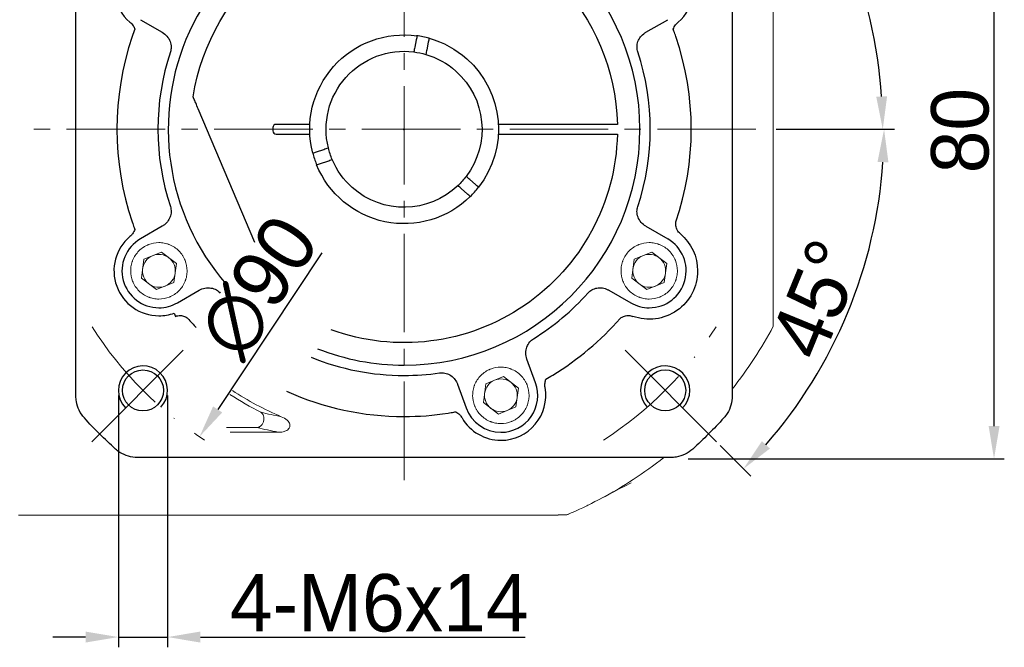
# Model space of a CAD drawing. Header units: millimetres. Extents: x 5254 to 5923, y -933 to -460.
# Tile 3 of 9: x 5328 to 5448, y -694 to -618. Entities that reach past the tile are written whole.
import ezdxf

# ---------------------------------------------------------------- set-up
doc = ezdxf.new("R2010")
doc.units = ezdxf.units.MM
doc.header["$PDSIZE"] = -5
doc.linetypes.add('ACAD_ISO10W100', pattern=[18, 12, -3, 0, -3])
doc.linetypes.add('点画线', pattern=[18, 12, -2, 2, -2])
doc.layers.get('0').update_dxf_attribs({"lineweight": 18})
doc.layers.get('Defpoints').update_dxf_attribs({"lineweight": 18})
for name, color, linetype, lineweight in [('7中心线层', 7, '点画线', 18), ('中心线层', 7, 'ACAD_ISO10W100', 0), ('尺寸线', 7, 'Continuous', 25), ('尺寸线层', 3, 'Continuous', 18), ('粗实线', 7, 'Continuous', 40)]:
    doc.layers.add(name, color=color, linetype=linetype, lineweight=lineweight)
doc.styles.add('工程字', font='txt')
doc.dimstyles.new('DIMSTYLE_17', dxfattribs={"dimtxt": 8, "dimasz": 12, "dimexe": 0.18, "dimexo": 0.0625, "dimgap": 0.09, "dimtad": 1, "dimtih": 1, "dimtoh": 1, "dimdec": 3, "dimdsep": 46, "dimtxsty": 'Standard', "dimblk": '_CAXARROW', "dimcen": 0.09, "dimdle": 24, "dimadec": 0, "dimazin": 0, "dimtfac": 0.7, "dimtdec": 3, "dimtofl": 0, "dimtmove": 0, "dimatfit": 3, "dimfxl": 1, "dimtolj": 1, "dimarcsym": 0})
doc.dimstyles.new('ISO-25', dxfattribs={"dimtxt": 7, "dimasz": 4, "dimexe": 1.25, "dimexo": 0.625, "dimtad": 1, "dimtxsty": '工程字', "dimcen": 2, "dimdle": 8, "dimadec": 0, "dimazin": 0, "dimtfac": 1, "dimtmove": 0, "dimatfit": 3, "dimfxl": 1, "dimarcsym": 0})

# ---------------------------------------------------------------- blocks, each defined once
blk = doc.blocks.new('*D40')
at = {"layer": 'Defpoints', "color": 0}
for p in [(5331.75, -630.96), (5419.23, -630.96), (5401.42, -657.89), (5425.16, -660.21), (5412.56, -669.02)]:
    blk.add_point(p, dxfattribs=at)
at = {"layer": '尺寸线层', "color": 0, "lineweight": -2}
for p, q in [((5419.85, -630.96), (5434.24, -630.96)), ((5413, -669.47), (5416.74, -673.21))]:
    blk.add_line(p, q, dxfattribs=at)
blk.add_arc((5374.49, -630.96), 58.5, 318.9182, 356.0818, dxfattribs=at)
at = {"layer": '尺寸线层', "color": 0}
for points in [[(5433.52, -634.98), (5432.19, -634.93), (5432.99, -630.96)], [(5418.1, -668.95), (5419.08, -669.86), (5415.86, -672.33)]]:
    blk.add_solid(points, dxfattribs=at)
at = {"layer": '尺寸线层', "color": 0, "insert": (5424.78, -651.64), "char_height": 7, "attachment_point": 5, "rotation": 67.6469, "style": '工程字'}
blk.add_mtext('\\A1;45%%d', dxfattribs=at)
blk = doc.blocks.new('*D41')
at = {"layer": 'Defpoints', "color": 0}
for p in [(5412.56, -592.89), (5401.42, -604.03), (5430.85, -615.86), (5331.75, -630.96), (5419.23, -630.96)]:
    blk.add_point(p, dxfattribs=at)
at = {"layer": '尺寸线层', "color": 0, "lineweight": -2}
for p, q in [((5413, -592.45), (5416.63, -588.82)), ((5419.85, -630.96), (5434.08, -630.96))]:
    blk.add_line(p, q, dxfattribs=at)
blk.add_arc((5374.49, -630.96), 58.34, 3.9289, 41.0711, dxfattribs=at)
at = {"layer": '尺寸线层', "color": 0}
for points in [[(5418.96, -592.17), (5417.99, -593.08), (5415.75, -589.7)], [(5432.03, -626.98), (5433.36, -626.94), (5432.83, -630.96)]]:
    blk.add_solid(points, dxfattribs=at)
at = {"layer": '尺寸线层', "color": 0, "insert": (5432.2, -607.05), "char_height": 7, "attachment_point": 5, "rotation": 292.5, "style": '工程字'}
blk.add_mtext('\\A1;45%%d', dxfattribs=at)
blk = doc.blocks.new('*D42')
at = {"layer": 'Defpoints', "color": 0}
for p in [(5399.42, -593.49), (5349.56, -668.42)]:
    blk.add_point(p, dxfattribs=at)
at = {"layer": '尺寸线层', "color": 0, "lineweight": -2}
blk.add_line((5364.47, -646.02), (5351.78, -665.09), dxfattribs=at)
at = {"layer": '尺寸线层', "color": 0}
blk.add_solid([(5351.22, -664.72), (5352.33, -665.46), (5349.56, -668.42)], dxfattribs=at)
at = {"layer": '尺寸线层', "color": 0, "insert": (5356.76, -650.16), "char_height": 7, "attachment_point": 5, "rotation": 56.3592, "style": '工程字'}
blk.add_mtext('∅90', dxfattribs=at)
blk = doc.blocks.new('*D43')
at = {"layer": 'Defpoints', "color": 0}
for p in [(5339.67, -662.78), (5345.67, -662.78), (5345.67, -692.83)]:
    blk.add_point(p, dxfattribs=at)
at = {"layer": '尺寸线层', "color": 0, "lineweight": -2}
for p, q in [((5339.67, -663.41), (5339.67, -694.08)), ((5345.67, -663.4), (5345.67, -694.08)), ((5335.67, -692.83), (5331.67, -692.83)), ((5339.67, -692.83), (5345.67, -692.83)), ((5349.67, -692.83), (5389.26, -692.83))]:
    blk.add_line(p, q, dxfattribs=at)
at = {"layer": '尺寸线层', "color": 0}
for points in [[(5335.67, -693.5), (5335.67, -692.16), (5339.67, -692.83)], [(5349.67, -692.16), (5349.67, -693.5), (5345.67, -692.83)]]:
    blk.add_solid(points, dxfattribs=at)
at = {"layer": '尺寸线层', "color": 0, "insert": (5371.46, -688.7), "char_height": 7, "attachment_point": 5, "style": '工程字'}
blk.add_mtext('\\A1;4-M6x14', dxfattribs=at)
blk = doc.blocks.new('*D45')
at = {"layer": 'Defpoints', "color": 0}
for p in [(5408.49, -591.12), (5446.39, -591.12), (5408.49, -671.12)]:
    blk.add_point(p, dxfattribs=at)
at = {"layer": '尺寸线层', "color": 0, "lineweight": -2}
for p, q in [((5409.12, -591.12), (5447.64, -591.12)), ((5446.39, -667.12), (5446.39, -595.12)), ((5409.12, -671.12), (5447.64, -671.12))]:
    blk.add_line(p, q, dxfattribs=at)
at = {"layer": '尺寸线层', "color": 0}
for points in [[(5447.06, -595.12), (5445.73, -595.12), (5446.39, -591.12)], [(5445.73, -667.12), (5447.06, -667.12), (5446.39, -671.12)]]:
    blk.add_solid(points, dxfattribs=at)
at = {"layer": '尺寸线层', "color": 0, "insert": (5442.27, -631.12), "char_height": 7, "attachment_point": 5, "rotation": 90, "style": '工程字'}
blk.add_mtext('\\A1;80', dxfattribs=at)
blk = doc.blocks.new('_CAXARROW')
blk.add_hatch(color=0).paths.add_polyline_path([(0, 0), (-1, 0.125), (-1, -0.125)], flags=0)
blk = doc.blocks.new('*D46')
at = {"layer": 'Defpoints', "color": 0}
for p in [(5338.79, -592.48), (5410.19, -669.43)]:
    blk.add_point(p, dxfattribs=at)
at = {"layer": '尺寸线层', "color": 0, "lineweight": -2}
for p, q in [((5306.61, -579.45), (5326.69, -579.45)), ((5326.69, -579.45), (5334.7, -588.08)), ((5374.4, -630.96), (5374.58, -630.96)), ((5374.49, -631.05), (5374.49, -630.87))]:
    blk.add_line(p, q, dxfattribs=at)
at = {"layer": '尺寸线层', "color": 0, "lineweight": -2, "xscale": 6, "yscale": 6, "zscale": 6, "rotation": 312.8612344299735}
blk.add_blockref('_CAXARROW', (5338.79, -592.48), dxfattribs=at)
at = {"layer": '尺寸线层', "color": 0, "insert": (5316.15, -574.95), "char_height": 7, "attachment_point": 5, "style": '工程字'}
blk.add_mtext('\\A1;∅105', dxfattribs=at)
blk = doc.blocks.new('_FILLED')
at = {"linetype": 'ByBlock'}
blk.add_hatch(color=0, dxfattribs=at).paths.add_polyline_path([(0, 0), (-1, 0.133), (-1, -0.133)], flags=0)

msp = doc.modelspace()

# ---------------------------------------------------------------- linework, layer by layer
at = {"color": 7, "linetype": 'Continuous', "lineweight": 15}
msp.add_line((5419.4899, -609.1634), (5419.4899, -652.7523), dxfattribs=at)
for p, q in [((5342.7811, -646.8003), (5344.9155, -645.9185)), ((5344.9155, -645.9185), (5346.7464, -647.326)), ((5402.5369, -646.8003), (5404.6713, -645.9185)), ((5404.6713, -645.9185), (5406.5022, -647.326)), ((5342.4776, -649.0897), (5342.7811, -646.8003)), ((5346.7464, -647.326), (5346.4429, -649.6154)), ((5402.2334, -649.0897), (5402.5369, -646.8003)), ((5406.5022, -647.326), (5406.1987, -649.6154)), ((5344.3085, -650.4972), (5342.4776, -649.0897)), ((5404.0643, -650.4972), (5402.2334, -649.0897)), ((5346.4429, -649.6154), (5344.3085, -650.4972)), ((5406.1987, -649.6154), (5404.0643, -650.4972)), ((5347.5589, -657.8889), (5336.4245, -669.0232)), ((5401.4209, -657.8889), (5412.5553, -669.0232)), ((5384.4587, -661.9697), (5386.5931, -661.0879)), ((5386.5931, -661.0879), (5388.424, -662.4954)), ((5384.1552, -664.2591), (5384.4587, -661.9697)), ((5388.424, -662.4954), (5388.1205, -664.7848)), ((5385.9861, -665.6666), (5384.1552, -664.2591)), ((5388.1205, -664.7848), (5385.9861, -665.6666)), ((5356.6045, -667.3101), (5352.8642, -667.3101)), ((5359.1359, -667.871), (5353.2822, -667.871))]:
    msp.add_line(p, q)
at = {"linetype": 'Continuous', "lineweight": 15}
for p, q in [((5327.4858, -677.9579), (5393.2896, -677.9579)), ((5394.1363, -677.9425), (5394.1247, -677.9409))]:
    msp.add_line(p, q, dxfattribs=at)
for centre, radius, start, end in [((5344.612, -648.2079), 2, 112.448281, 172.448281), ((5344.612, -648.2079), 2, 52.448281, 112.448281), ((5344.612, -648.2079), 2, 22.448281, 52.448281), ((5404.3678, -648.2079), 2, 112.448281, 172.448281), ((5404.3678, -648.2079), 2, 52.448281, 112.448281), ((5404.3678, -648.2079), 2, 22.448281, 52.448281), ((5344.612, -648.2079), 2, 172.448281, 202.448281), ((5344.612, -648.2079), 2, 352.448281, 22.448281), ((5404.3678, -648.2079), 2, 172.448281, 202.448281), ((5404.3678, -648.2079), 2, 352.448281, 22.448281), ((5344.612, -648.2079), 2, 202.448281, 232.448281), ((5404.3678, -648.2079), 2, 202.448281, 232.448281), ((5344.612, -648.2079), 2, 232.448281, 292.448281), ((5404.3678, -648.2079), 2, 232.448281, 292.448281), ((5386.2896, -663.3772), 2, 112.448281, 172.448281), ((5386.2896, -663.3772), 2, 52.448281, 112.448281), ((5386.2896, -663.3772), 2, 22.448281, 52.448281), ((5374.4899, -630.9578), 38.6478, 236.704097, 243.174226), ((5374.4899, -630.9578), 38.0868, 236.685853, 246.860567), ((5386.2896, -663.3772), 2, 172.448281, 202.448281), ((5386.2896, -663.3772), 2, 352.448281, 22.448281), ((5386.2896, -663.3772), 2, 202.448281, 232.448281), ((5386.2896, -663.3772), 2, 232.448281, 292.448281)]:
    msp.add_arc(centre, radius, start, end)
at = {"extrusion": (0, 0, -1)}
for centre in [(-5344.612, -648.2079), (-5404.3678, -648.2079), (-5386.2896, -663.3772)]:
    msp.add_arc(centre, 2, 187.551719, 247.551719, dxfattribs=at)
at = {"color": 7, "linetype": 'Continuous', "lineweight": 15}
for start, end in [(321.63877, 331.927513), (298.072487, 308.36123)]:
    msp.add_arc((5374.4899, -630.9579), 51, start, end, dxfattribs=at)
at = {"linetype": 'Continuous', "lineweight": 15}
msp.add_arc((5394.1264, -676.9451), 0.9958, 269.902512, 293.120125, dxfattribs=at)
msp.add_ellipse((5393.2896, -630.9579), major_axis=(0, 47), ratio=0.6616415, start_param=3.14159265, end_param=3.16845181, dxfattribs=at)
for points, knots in [([(5344.612, -651.6467), (5344.3935, -651.6467), (5344.0713, -651.6165), (5343.7054, -651.5285), (5343.525, -651.4713), (5343.4354, -651.4394), (5343.3971, -651.425), (5343.3716, -651.4152), (5343.36, -651.4107), (5342.905, -651.2307), (5342.5159, -650.9749), (5342.0126, -650.4718), (5341.791, -650.2003), (5341.5852, -649.8486), (5341.4955, -649.664), (5341.454, -649.5696), (5341.4369, -649.5286), (5341.4256, -649.5012), (5341.4196, -649.4864), (5341.2537, -649.0674), (5341.1732, -648.6448), (5341.1731, -647.9894), (5341.2033, -647.6673), (5341.2913, -647.3014), (5341.3485, -647.1209), (5341.3805, -647.0312), (5341.3949, -646.9929), (5341.4046, -646.9675), (5341.4091, -646.9558), (5341.5892, -646.5008), (5341.8449, -646.1117), (5342.3481, -645.6084), (5342.6196, -645.3869), (5342.9713, -645.1811), (5343.1558, -645.0914), (5343.2503, -645.0498), (5343.2912, -645.0327), (5343.3186, -645.0214), (5343.3335, -645.0154), (5343.7524, -644.8495), (5344.1751, -644.769), (5344.612, -644.769)], [0, 0, 0, 0, 0.0625, 0.09375, 0.109375, 0.1171875, 0.12109375, 0.12109375, 0.125, 0.125, 0.25, 0.25, 0.3125, 0.34375, 0.359375, 0.3671875, 0.37109375, 0.37109375, 0.375, 0.375, 0.5, 0.5, 0.5625, 0.59375, 0.609375, 0.6171875, 0.62109375, 0.62109375, 0.625, 0.625, 0.75, 0.75, 0.8125, 0.84375, 0.859375, 0.8671875, 0.87109375, 0.87109375, 0.875, 0.875, 1, 1, 1, 1]), ([(5344.612, -644.769), (5344.8305, -644.7689), (5345.1526, -644.7991), (5345.5185, -644.8871), (5345.699, -644.9444), (5345.7886, -644.9763), (5345.8269, -644.9907), (5345.8524, -645.0004), (5345.8641, -645.005), (5346.319, -645.185), (5346.7081, -645.4407), (5347.2114, -645.9439), (5347.433, -646.2154), (5347.6388, -646.5671), (5347.7285, -646.7516), (5347.7701, -646.8461), (5347.7872, -646.887), (5347.7984, -646.9144), (5347.8044, -646.9293), (5347.9703, -647.3483), (5348.0508, -647.7709), (5348.0509, -648.4263), (5348.0208, -648.7484), (5347.9327, -649.1143), (5347.8755, -649.2948), (5347.8436, -649.3844), (5347.8292, -649.4227), (5347.8194, -649.4482), (5347.8149, -649.4599), (5347.6349, -649.9148), (5347.3791, -650.3039), (5346.8759, -650.8073), (5346.6044, -651.0288), (5346.2528, -651.2346), (5346.0682, -651.3243), (5345.9738, -651.3659), (5345.9328, -651.383), (5345.9054, -651.3943), (5345.8905, -651.4002), (5345.4714, -651.5662), (5345.0495, -651.6467), (5344.612, -651.6467)], [0, 0, 0, 0, 0.0625, 0.09375, 0.109375, 0.1171875, 0.12109375, 0.12109375, 0.125, 0.125, 0.25, 0.25, 0.3125, 0.34375, 0.359375, 0.3671875, 0.37109375, 0.37109375, 0.375, 0.375, 0.5, 0.5, 0.5625, 0.59375, 0.609375, 0.6171875, 0.62109375, 0.62109375, 0.625, 0.625, 0.75, 0.75, 0.8125, 0.84375, 0.859375, 0.8671875, 0.87109375, 0.87109375, 0.875, 0.875, 1, 1, 1, 1]), ([(5404.3678, -651.6467), (5404.1492, -651.6467), (5403.8271, -651.6165), (5403.4612, -651.5285), (5403.2807, -651.4713), (5403.1911, -651.4394), (5403.1529, -651.425), (5403.1274, -651.4152), (5403.1157, -651.4107), (5402.6608, -651.2307), (5402.2717, -650.9749), (5401.7683, -650.4718), (5401.5468, -650.2003), (5401.341, -649.8486), (5401.2513, -649.664), (5401.2097, -649.5696), (5401.1926, -649.5286), (5401.1814, -649.5012), (5401.1754, -649.4864), (5401.0094, -649.0674), (5400.929, -648.6448), (5400.9289, -647.9894), (5400.959, -647.6673), (5401.0471, -647.3014), (5401.1043, -647.1209), (5401.1362, -647.0312), (5401.1506, -646.9929), (5401.1604, -646.9675), (5401.1649, -646.9558), (5401.3449, -646.5008), (5401.6007, -646.1117), (5402.1038, -645.6084), (5402.3754, -645.3869), (5402.727, -645.1811), (5402.9116, -645.0914), (5403.006, -645.0498), (5403.047, -645.0327), (5403.0744, -645.0214), (5403.0892, -645.0154), (5403.5082, -644.8495), (5403.9308, -644.769), (5404.3678, -644.769)], [0, 0, 0, 0, 0.0625, 0.09375, 0.109375, 0.1171875, 0.12109375, 0.12109375, 0.125, 0.125, 0.25, 0.25, 0.3125, 0.34375, 0.359375, 0.3671875, 0.37109375, 0.37109375, 0.375, 0.375, 0.5, 0.5, 0.5625, 0.59375, 0.609375, 0.6171875, 0.62109375, 0.62109375, 0.625, 0.625, 0.75, 0.75, 0.8125, 0.84375, 0.859375, 0.8671875, 0.87109375, 0.87109375, 0.875, 0.875, 1, 1, 1, 1]), ([(5404.3678, -644.769), (5404.5862, -644.7689), (5404.9083, -644.7991), (5405.2742, -644.8871), (5405.4547, -644.9444), (5405.5444, -644.9763), (5405.5827, -644.9907), (5405.6082, -645.0004), (5405.6198, -645.005), (5406.0748, -645.185), (5406.4639, -645.4407), (5406.9672, -645.9439), (5407.1887, -646.2154), (5407.3945, -646.5671), (5407.4843, -646.7516), (5407.5258, -646.8461), (5407.5429, -646.887), (5407.5542, -646.9144), (5407.5602, -646.9293), (5407.7261, -647.3483), (5407.8066, -647.7709), (5407.8067, -648.4263), (5407.7765, -648.7484), (5407.6885, -649.1143), (5407.6312, -649.2948), (5407.5993, -649.3844), (5407.5849, -649.4227), (5407.5752, -649.4482), (5407.5707, -649.4599), (5407.3906, -649.9148), (5407.1349, -650.3039), (5406.6317, -650.8073), (5406.3602, -651.0288), (5406.0085, -651.2346), (5405.824, -651.3243), (5405.7295, -651.3659), (5405.6886, -651.383), (5405.6612, -651.3943), (5405.6463, -651.4002), (5405.2272, -651.5662), (5404.8052, -651.6467), (5404.3678, -651.6467)], [0, 0, 0, 0, 0.0625, 0.09375, 0.109375, 0.1171875, 0.12109375, 0.12109375, 0.125, 0.125, 0.25, 0.25, 0.3125, 0.34375, 0.359375, 0.3671875, 0.37109375, 0.37109375, 0.375, 0.375, 0.5, 0.5, 0.5625, 0.59375, 0.609375, 0.6171875, 0.62109375, 0.62109375, 0.625, 0.625, 0.75, 0.75, 0.8125, 0.84375, 0.859375, 0.8671875, 0.87109375, 0.87109375, 0.875, 0.875, 1, 1, 1, 1]), ([(5386.2896, -666.8161), (5386.071, -666.8161), (5385.7489, -666.7859), (5385.383, -666.6979), (5385.2025, -666.6407), (5385.1129, -666.6088), (5385.0747, -666.5944), (5385.0492, -666.5846), (5385.0375, -666.5801), (5384.5826, -666.4001), (5384.1935, -666.1443), (5383.6902, -665.6412), (5383.4686, -665.3697), (5383.2628, -665.018), (5383.1731, -664.8334), (5383.1315, -664.739), (5383.1144, -664.698), (5383.1032, -664.6706), (5383.0972, -664.6558), (5382.9313, -664.2368), (5382.8508, -663.8142), (5382.8507, -663.1588), (5382.8808, -662.8367), (5382.9689, -662.4708), (5383.0261, -662.2903), (5383.058, -662.2006), (5383.0724, -662.1623), (5383.0822, -662.1369), (5383.0867, -662.1252), (5383.2667, -661.6702), (5383.5225, -661.2811), (5384.0257, -660.7778), (5384.2972, -660.5563), (5384.6488, -660.3505), (5384.8334, -660.2607), (5384.9278, -660.2192), (5384.9688, -660.2021), (5384.9962, -660.1908), (5385.0111, -660.1848), (5385.43, -660.0189), (5385.8526, -659.9384), (5386.2896, -659.9384)], [0, 0, 0, 0, 0.0625, 0.09375, 0.109375, 0.1171875, 0.12109375, 0.12109375, 0.125, 0.125, 0.25, 0.25, 0.3125, 0.34375, 0.359375, 0.3671875, 0.37109375, 0.37109375, 0.375, 0.375, 0.5, 0.5, 0.5625, 0.59375, 0.609375, 0.6171875, 0.62109375, 0.62109375, 0.625, 0.625, 0.75, 0.75, 0.8125, 0.84375, 0.859375, 0.8671875, 0.87109375, 0.87109375, 0.875, 0.875, 1, 1, 1, 1]), ([(5386.2896, -659.9384), (5386.5081, -659.9383), (5386.8301, -659.9685), (5387.1961, -660.0565), (5387.3766, -660.1138), (5387.4662, -660.1457), (5387.5045, -660.1601), (5387.53, -660.1698), (5387.5416, -660.1744), (5387.9966, -660.3544), (5388.3857, -660.6101), (5388.889, -661.1133), (5389.1106, -661.3848), (5389.3164, -661.7365), (5389.4061, -661.921), (5389.4476, -662.0155), (5389.4647, -662.0564), (5389.476, -662.0838), (5389.482, -662.0987), (5389.6479, -662.5176), (5389.7284, -662.9403), (5389.7285, -663.5957), (5389.6983, -663.9178), (5389.6103, -664.2837), (5389.5531, -664.4642), (5389.5211, -664.5538), (5389.5067, -664.5921), (5389.497, -664.6176), (5389.4925, -664.6293), (5389.3124, -665.0842), (5389.0567, -665.4733), (5388.5535, -665.9767), (5388.282, -666.1982), (5387.9303, -666.404), (5387.7458, -666.4937), (5387.6513, -666.5353), (5387.6104, -666.5524), (5387.583, -666.5636), (5387.5681, -666.5696), (5387.149, -666.7356), (5386.7271, -666.8161), (5386.2896, -666.8161)], [0, 0, 0, 0, 0.0625, 0.09375, 0.109375, 0.1171875, 0.12109375, 0.12109375, 0.125, 0.125, 0.25, 0.25, 0.3125, 0.34375, 0.359375, 0.3671875, 0.37109375, 0.37109375, 0.375, 0.375, 0.5, 0.5, 0.5625, 0.59375, 0.609375, 0.6171875, 0.62109375, 0.62109375, 0.625, 0.625, 0.75, 0.75, 0.8125, 0.84375, 0.859375, 0.8671875, 0.87109375, 0.87109375, 0.875, 0.875, 1, 1, 1, 1]), ([(5357.049, -665.4464), (5357.4559, -665.5395), (5358.2513, -665.7214), (5359.1056, -665.8956), (5359.5229, -665.9806)], [0, 0, 0, 0, 0.51159582, 1, 1, 1, 1]), ([(5359.5229, -665.9807), (5359.7859, -666.0805), (5360.0419, -666.2221), (5360.2476, -666.4168), (5360.3181, -666.4834), (5360.3831, -666.5573), (5360.4916, -666.7206), (5360.5359, -666.8123), (5360.5746, -666.9731), (5360.5807, -667.041), (5360.5695, -667.1736), (5360.5517, -667.24), (5360.4977, -667.358), (5360.462, -667.4116), (5360.3563, -667.5338), (5360.2771, -667.596), (5360.0574, -667.7278), (5359.9055, -667.7822), (5359.551, -667.8642), (5359.3418, -667.8794), (5359.1359, -667.871)], [0, 0, 0, 0, 0.25254706, 0.25254706, 0.25254706, 0.33758308, 0.33758308, 0.42382203, 0.42382203, 0.48094412, 0.48094412, 0.53835741, 0.53835741, 0.59264742, 0.59264742, 0.67828509, 0.67828509, 0.81725397, 0.81725397, 1, 1, 1, 1])]:
    msp.add_open_spline(points, degree=3, knots=knots)
at = {"color": 7, "linetype": 'Continuous', "lineweight": 15}
msp.add_open_spline([(5419.4899, -652.7523), (5419.4899, -652.9549), (5419.4899, -653.3605), (5419.4899, -654.013), (5419.4899, -654.5633), (5419.4899, -654.8724), (5419.4899, -654.9506), (5419.4899, -654.956), (5419.4899, -654.9578)], degree=3, knots=[0, 0, 0, 0, 0.23298105, 0.46661779, 0.76590829, 0.89826903, 0.96405901, 1, 1, 1, 1], dxfattribs=at)
msp.add_rational_spline([(5357.049, -665.4464), (5359.3033, -666.9688), (5356.6045, -667.3101)], [1, 0.286948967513, 1], degree=2)
msp.add_open_spline([(5356.6045, -667.3101), (5357.4073, -667.5015), (5358.2464, -667.689), (5359.1359, -667.871)], degree=3)
at = {"linetype": 'Continuous', "lineweight": 15}
for points, knots in [([(5402.1573, -674.0393), (5397.8953, -676.2649), (5396.9115, -676.7748), (5395.866, -677.2635), (5395.2183, -677.557), (5394.7289, -677.7707), (5394.5879, -677.8308), (5394.5174, -677.8609)], [0, 0, 0, 0, 0.33383166, 0.49750212, 0.66111239, 0.83059325, 1, 1, 1, 1]), ([(5393.291, -677.9496), (5393.4025, -677.953), (5393.6843, -677.9616), (5393.9661, -677.951), (5394.1364, -677.9446)], [0, 0, 0, 0, 0.39571916, 1, 1, 1, 1]), ([(5394.1358, -677.9501), (5394.1394, -677.9503), (5394.192, -677.953), (5394.28, -677.9367), (5394.3795, -677.9133), (5394.438, -677.8931), (5394.4616, -677.8841), (5394.4697, -677.881), (5394.4756, -677.8786), (5394.4813, -677.8763), (5394.4883, -677.8733), (5394.4912, -677.8722), (5394.5107, -677.8639), (5394.5214, -677.8593)], [0, 0, 0, 0, 0.01013166, 0.15018004, 0.25091125, 0.30557876, 0.32219566, 0.33403745, 0.34824051, 0.37287953, 0.43329046, 0.68847164, 1, 1, 1, 1])]:
    msp.add_open_spline(points, degree=3, knots=knots, dxfattribs=at)
at = {"layer": '7中心线层'}
for p, q in [((5374.4899, -673.695), (5374.4899, -586.219)), ((5374.4899, -673.695), (5374.4899, -586.219)), ((5417.3615, -630.9579), (5327.809, -630.9579)), ((5417.3615, -630.9579), (5327.809, -630.9579))]:
    msp.add_line(p, q, dxfattribs=at)
at = {"layer": '中心线层'}
for start, end in [(212.345104, 237.284437), (302.715563, 327.654896)]:
    msp.add_arc((5374.4899, -630.9579), 45, start, end, dxfattribs=at)
at = {"layer": '尺寸线'}
for centre, start, end in [((5342.6701, -662.7846), 317.009856, 224.906323), ((5406.3166, -662.7777), 314.906434, 223.002625)]:
    msp.add_arc(centre, 3, start, end, dxfattribs=at)
at = {"layer": '粗实线', "linetype": 'Continuous', "lineweight": 30}
for p, q in [((5334.5001, -635.2352), (5334.5001, -598.4613)), ((5414.4797, -598.4613), (5414.4797, -635.2352)), ((5342.362, -617.605), (5345.0188, -619.1388)), ((5403.961, -619.1388), (5406.6178, -617.605)), ((5375.9769, -620.0588), (5375.7896, -620.9647)), ((5377.4458, -620.3625), (5377.2586, -621.2683)), ((5356.3131, -644.7432), (5349.4116, -628.4842)), ((5358.4899, -630.7579), (5358.4899, -631.1579)), ((5362.0043, -630.3579), (5358.8899, -630.3579)), ((5399.6828, -630.3579), (5386.9755, -630.3579)), ((5358.8899, -631.5579), (5362.0043, -631.5579)), ((5386.9755, -631.5579), (5399.6828, -631.5579)), ((5363.836, -633.6956), (5364.7142, -633.4049)), ((5334.5001, -663.4544), (5334.5001, -635.2352)), ((5364.3076, -635.1196), (5365.1857, -634.8288)), ((5414.4797, -635.2352), (5414.4797, -663.4544)), ((5383.1852, -637.6951), (5382.4944, -637.0801)), ((5382.1878, -638.8155), (5381.4969, -638.2004)), ((5345.0188, -642.7769), (5342.362, -644.3107)), ((5403.961, -642.7769), (5406.6178, -644.3107)), ((5346.862, -652.105), (5349.5188, -650.5711)), ((5399.461, -650.5711), (5402.1178, -652.105)), ((5346.4776, -653.355), (5346.6208, -653.7502)), ((5390.5182, -661.8381), (5389.469, -658.9554)), ((5381.0117, -662.0336), (5382.061, -664.9163)), ((5406.9865, -670.9476), (5341.9933, -670.9476))]:
    msp.add_line(p, q, dxfattribs=at)
for centre in [(5342.6736, -662.7811), (5406.3132, -662.7742)]:
    msp.add_circle(centre, 2.5, dxfattribs=at)
for centre, radius, start, end in [((5374.4899, -630.9578), 28.7414, 90, 221.045694), ((5374.4899, -630.9578), 28.7414, 270, 90), ((5344.612, -613.7078), 5.4748, 70.077371, 229.922626), ((5404.3678, -613.7078), 5.4748, 310.077376, 109.922626), ((5374.4899, -630.9578), 35, 161.173902, 198.827649), ((5374.4899, -630.9579), 11.5, 74.583042, 82.326871), ((5374.4899, -630.9578), 35, 341.173902, 18.827649), ((5374.4899, -630.9578), 30, 161.704723, 198.295279), ((5374.4899, -630.9578), 30, 341.70472, 18.29528), ((5358.8899, -630.7579), 0.4, 90, 180), ((5358.8899, -631.1579), 0.4, 180, 270), ((5374.4899, -630.9579), 11.5, 194.58469, 201.730331), ((5374.4899, -630.9579), 11.5, 314.581389, 322.058752), ((5344.612, -648.2078), 5.4748, 130.077376, 270), ((5344.612, -648.2078), 4.5, 120, 270), ((5404.3678, -648.2078), 4.5, 270, 60), ((5374.4899, -630.9578), 30, 301.704723, 318.295279), ((5344.612, -648.2078), 4.5, 270, 300), ((5404.3678, -648.2078), 4.5, 240, 270), ((5344.612, -648.2078), 5.4748, 270, 289.922626), ((5374.4899, -630.9578), 35, 221.173902, 223.668045), ((5374.4899, -630.9578), 35, 301.173902, 318.827649), ((5374.4899, -630.9578), 30, 247.833837, 270), ((5374.4899, -630.9578), 28.7414, 248.456607, 270), ((5374.4899, -630.9578), 30, 270, 278.29528), ((5386.2896, -663.3772), 4.5, 270, 20), ((5374.4899, -630.9578), 35, 245.813343, 270), ((5386.2896, -663.3772), 5.4748, 270, 9.922624), ((5374.4899, -630.9578), 35, 270, 278.827649), ((5386.2896, -663.3772), 4.5, 200, 270), ((5386.2896, -663.3772), 5.4748, 210.077376, 270)]:
    msp.add_arc(centre, radius, start, end, dxfattribs=at)
at = {"layer": '粗实线', "linetype": 'Continuous', "lineweight": 30, "extrusion": (0, 0, -1)}
for centre, radius, start, end in [((-5374.4899, -630.9579), 26, 8.712245, 178.677672), ((-5374.4899, -630.9579), 11.5, 345.417992, 97.939321), ((-5374.4899, -630.9579), 11.5, 105.417992, 131.678656), ((-5374.4899, -630.9579), 9.5, 346.206719, 97.150593), ((-5374.4899, -630.9579), 9.5, 106.206719, 131.678656), ((-5374.4899, -630.9579), 9.5, 106.206719, 131.678656), ((-5374.4899, -630.9579), 11.5, 131.678656, 217.939321), ((-5374.4899, -630.9579), 9.5, 131.678656, 217.150593), ((-5374.4899, -630.9579), 26, 181.322328, 289.970247), ((-5374.4899, -630.9579), 9.5, 311.678656, 337.150593), ((-5374.4899, -630.9579), 11.5, 225.417992, 337.939321), ((-5374.4899, -630.9579), 9.5, 226.206719, 311.678656), ((-5404.3678, -648.2078), 5.8952, 130.077376, 180), ((-5404.3678, -648.2078), 5.8952, 180, 289.922624), ((-5374.4899, -630.9578), 52.4898, 312.07908, 317.92092), ((-5374.4899, -630.9578), 52.4898, 222.07908, 227.92092)]:
    msp.add_arc(centre, radius, start, end, dxfattribs=at)
at = {"layer": '粗实线', "linetype": 'Continuous', "lineweight": 30}
for points, knots in [([(5341.0872, -617.8971), (5341.2399, -618.0258), (5341.3746, -618.1793), (5341.565, -618.4764), (5341.6331, -618.6158), (5341.6841, -618.7603)], [0, 0, 0, 0, 0.56713928, 0.56713928, 1, 1, 1, 1]), ([(5407.2957, -618.7603), (5407.3622, -618.5719), (5407.4583, -618.3917), (5407.6691, -618.1087), (5407.7755, -617.9957), (5407.8926, -617.8971)], [0, 0, 0, 0, 0.56714537, 0.56714537, 1, 1, 1, 1]), ([(5345.0188, -619.1388), (5345.2334, -619.2627), (5345.4303, -619.4244), (5345.7548, -619.7995), (5345.8868, -620.0188), (5346.0575, -620.4733), (5346.1022, -620.7142), (5346.1011, -621.1503), (5346.0688, -621.3516), (5346.0064, -621.5404)], [0, 0, 0, 0, 0.26587314, 0.26587314, 0.53247064, 0.53247064, 0.78731866, 0.78731866, 1, 1, 1, 1]), ([(5402.9734, -621.5404), (5402.906, -621.3366), (5402.8739, -621.118), (5402.8835, -620.689), (5402.925, -620.4729), (5403.0739, -620.0635), (5403.1849, -619.8658), (5403.4666, -619.5069), (5403.6442, -619.3439), (5403.8796, -619.1876), (5403.9199, -619.1626), (5403.961, -619.1388)], [0, 0, 0, 0, 0.23042342, 0.23042342, 0.46037237, 0.46037237, 0.69752605, 0.69752605, 0.94970312, 0.94970312, 1, 1, 1, 1]), ([(5407.6172, -619.6626), (5407.5388, -619.4327), (5407.4606, -619.2114), (5407.3555, -618.9222), (5407.3255, -618.8404), (5407.2957, -618.7603)], [0, 0, 0, 0, 0.7129175, 0.7129175, 1, 1, 1, 1]), ([(5349.4116, -628.4842), (5349.3065, -628.2367), (5349.2001, -627.9859), (5349.0579, -627.6509), (5349.0173, -627.5554), (5348.9401, -627.3735), (5348.9028, -627.2856), (5348.8524, -627.1669), (5348.8356, -627.1273), (5348.8085, -627.0635), (5348.7981, -627.0388), (5348.7933, -627.0277), (5348.7915, -627.0234), (5348.7897, -627.0192)], [0, 0, 0, 0, 0.41982676, 0.41982676, 0.5894369, 0.5894369, 0.76050509, 0.76050509, 0.85804241, 0.85804241, 0.95713495, 0.95713495, 1, 1, 1, 1]), ([(5363.0079, -630.3579), (5363.0033, -630.3579), (5362.9862, -630.3579), (5362.9122, -630.3579), (5362.8565, -630.3579), (5362.7168, -630.3579), (5362.6308, -630.3579), (5362.4411, -630.3579), (5362.3345, -630.3579), (5362.153, -630.3579), (5362.0784, -630.3579), (5362.0043, -630.3579)], [0, 0, 0, 0, 0.21459508, 0.21459508, 0.42918151, 0.42918151, 0.64390501, 0.64390501, 0.85890464, 0.85890464, 1, 1, 1, 1]), ([(5386.9755, -630.3579), (5386.8633, -630.3579), (5386.7496, -630.3579), (5386.5379, -630.3579), (5386.437, -630.3579), (5386.2619, -630.3579), (5386.1853, -630.3579), (5386.0666, -630.3579), (5386.0229, -630.3579), (5385.9829, -630.3579), (5385.9696, -630.3579), (5385.9748, -630.3579)], [0, 0, 0, 0, 0.21526685, 0.21526685, 0.43053938, 0.43053938, 0.64571736, 0.64571736, 0.86064187, 0.86064187, 1, 1, 1, 1]), ([(5400.4853, -630.3579), (5400.4807, -630.3579), (5400.4675, -630.3579), (5400.4082, -630.3579), (5400.3636, -630.3579), (5400.2518, -630.3579), (5400.183, -630.3579), (5400.0312, -630.3579), (5399.946, -630.3579), (5399.8011, -630.3579), (5399.7417, -630.3579), (5399.6828, -630.3579)], [0, 0, 0, 0, 0.21486793, 0.21486793, 0.4297343, 0.4297343, 0.6446257, 0.6446257, 0.85957237, 0.85957237, 1, 1, 1, 1]), ([(5362.0043, -631.5579), (5362.1165, -631.5579), (5362.2302, -631.5579), (5362.4419, -631.5579), (5362.5428, -631.5579), (5362.7179, -631.5579), (5362.7945, -631.5579), (5362.9132, -631.5579), (5362.9569, -631.5579), (5362.9969, -631.5579), (5363.0102, -631.5579), (5363.005, -631.5579)], [0, 0, 0, 0, 0.21526685, 0.21526685, 0.43053938, 0.43053938, 0.64571736, 0.64571736, 0.86064187, 0.86064187, 1, 1, 1, 1]), ([(5385.9719, -631.5579), (5385.9765, -631.5579), (5385.9935, -631.5579), (5386.0676, -631.5579), (5386.1233, -631.5579), (5386.263, -631.5579), (5386.3489, -631.5579), (5386.5387, -631.5579), (5386.6453, -631.5579), (5386.8268, -631.5579), (5386.9014, -631.5579), (5386.9755, -631.5579)], [0, 0, 0, 0, 0.21459508, 0.21459508, 0.42918151, 0.42918151, 0.64390501, 0.64390501, 0.85890464, 0.85890464, 1, 1, 1, 1]), ([(5399.6828, -631.5579), (5399.7723, -631.5579), (5399.8632, -631.5579), (5400.0322, -631.5579), (5400.1128, -631.5579), (5400.2527, -631.5579), (5400.3139, -631.5579), (5400.4089, -631.5579), (5400.4439, -631.5579), (5400.4751, -631.5579), (5400.4797, -631.5579), (5400.4843, -631.5579)], [0, 0, 0, 0, 0.21513329, 0.21513329, 0.4302684, 0.4302684, 0.64537491, 0.64537491, 0.86042428, 0.86042428, 1, 1, 1, 1]), ([(5346.0064, -640.3753), (5346.0737, -640.5791), (5346.1059, -640.7977), (5346.0963, -641.2266), (5346.0548, -641.4428), (5345.9059, -641.8522), (5345.7949, -642.0499), (5345.5131, -642.4088), (5345.3356, -642.5718), (5345.1002, -642.7281), (5345.0599, -642.7531), (5345.0188, -642.7769)], [0, 0, 0, 0, 0.23042343, 0.23042343, 0.46037237, 0.46037237, 0.69752605, 0.69752605, 0.94970312, 0.94970312, 1, 1, 1, 1]), ([(5403.961, -642.7769), (5403.7464, -642.6529), (5403.5495, -642.4913), (5403.225, -642.1161), (5403.093, -641.8969), (5402.9223, -641.4424), (5402.8776, -641.2015), (5402.8787, -640.7653), (5402.911, -640.5641), (5402.9734, -640.3753)], [0, 0, 0, 0, 0.26587314, 0.26587314, 0.53247064, 0.53247064, 0.78731867, 0.78731867, 1, 1, 1, 1]), ([(5341.6841, -643.1554), (5341.6176, -643.3438), (5341.5215, -643.524), (5341.3107, -643.807), (5341.2043, -643.9199), (5341.0872, -644.0186)], [0, 0, 0, 0, 0.56714537, 0.56714537, 1, 1, 1, 1]), ([(5341.3626, -642.2531), (5341.441, -642.4829), (5341.5192, -642.7043), (5341.6242, -642.9935), (5341.6543, -643.0752), (5341.6841, -643.1554)], [0, 0, 0, 0, 0.7129175, 0.7129175, 1, 1, 1, 1]), ([(5408.1632, -643.697), (5408.0081, -643.5688), (5407.8757, -643.4072), (5407.6987, -643.0756), (5407.6421, -642.9052), (5407.5916, -642.5743), (5407.5922, -642.4104), (5407.6175, -642.2522)], [0, 0, 0, 0, 0.37690499, 0.37690499, 0.70225803, 0.70225803, 1, 1, 1, 1]), ([(5349.5188, -650.5711), (5349.7334, -650.4472), (5349.9718, -650.3575), (5350.459, -650.2641), (5350.7149, -650.2593), (5351.1938, -650.3388), (5351.4248, -650.4205), (5351.8019, -650.6395), (5351.9601, -650.7681), (5352.0924, -650.9166)], [0, 0, 0, 0, 0.26587314, 0.26587314, 0.53247064, 0.53247064, 0.78731867, 0.78731867, 1, 1, 1, 1]), ([(5396.8874, -650.9166), (5397.0302, -650.7563), (5397.2034, -650.6192), (5397.5797, -650.413), (5397.7877, -650.3409), (5398.2167, -650.2651), (5398.4434, -650.2624), (5398.8951, -650.327), (5399.125, -650.3993), (5399.3781, -650.5249), (5399.4199, -650.5474), (5399.461, -650.5711)], [0, 0, 0, 0, 0.23042343, 0.23042343, 0.46037237, 0.46037237, 0.69752605, 0.69752605, 0.94970312, 0.94970312, 1, 1, 1, 1]), ([(5346.6208, -653.7502), (5346.8094, -653.68), (5347.0156, -653.6462), (5347.3912, -653.6586), (5347.5671, -653.6949), (5347.8788, -653.8166), (5348.0206, -653.899), (5348.1449, -654)], [0, 0, 0, 0, 0.37690499, 0.37690499, 0.70225803, 0.70225803, 1, 1, 1, 1]), ([(5400.8355, -653.9993), (5400.9919, -653.8725), (5401.1767, -653.7748), (5401.5363, -653.6674), (5401.7139, -653.6456), (5402.0479, -653.6612), (5402.2088, -653.694), (5402.359, -653.7502)], [0, 0, 0, 0, 0.37721897, 0.37721897, 0.70166347, 0.70166347, 1, 1, 1, 1]), ([(5389.469, -658.9554), (5389.3842, -658.7225), (5389.3373, -658.4722), (5389.3299, -657.9762), (5389.3697, -657.7233), (5389.5311, -657.2655), (5389.6516, -657.0522), (5389.9329, -656.7188), (5390.087, -656.5854), (5390.2561, -656.4809)], [0, 0, 0, 0, 0.26587314, 0.26587314, 0.53247064, 0.53247064, 0.78731866, 0.78731866, 1, 1, 1, 1]), ([(5378.8181, -660.644), (5379.0306, -660.613), (5379.2514, -660.6193), (5379.6722, -660.7032), (5379.8779, -660.7817), (5380.2552, -660.9993), (5380.4306, -661.143), (5380.7351, -661.4828), (5380.8648, -661.686), (5380.9779, -661.9449), (5380.9955, -661.989), (5381.0117, -662.0336)], [0, 0, 0, 0, 0.23042342, 0.23042342, 0.46037237, 0.46037237, 0.69752605, 0.69752605, 0.94970312, 0.94970312, 1, 1, 1, 1]), ([(5391.6825, -662.4338), (5391.6483, -662.2371), (5391.6438, -662.0329), (5391.6889, -661.6829), (5391.7264, -661.5323), (5391.7801, -661.3889)], [0, 0, 0, 0, 0.56713934, 0.56713934, 1, 1, 1, 1]), ([(5335.5309, -666.1342), (5335.2794, -665.8556), (5335.0654, -665.5382), (5334.7376, -664.8628), (5334.6206, -664.4983), (5334.5193, -663.9061), (5334.5001, -663.6799), (5334.5001, -663.4544)], [0, 0, 0, 0, 0.38508171, 0.38508171, 0.77016472, 0.77016472, 1, 1, 1, 1]), ([(5414.4797, -663.4544), (5414.4797, -663.826), (5414.4269, -664.2011), (5414.2218, -664.9153), (5414.0675, -665.2612), (5413.7467, -665.7737), (5413.6051, -665.9612), (5413.4489, -666.1342)], [0, 0, 0, 0, 0.38115154, 0.38115154, 0.76230412, 0.76230412, 1, 1, 1, 1]), ([(5379.8611, -665.5432), (5380.101, -665.506), (5380.3325, -665.4674), (5380.6356, -665.4142), (5380.7214, -665.3987), (5380.8055, -665.3833)], [0, 0, 0, 0, 0.7129175, 0.7129175, 1, 1, 1, 1]), ([(5380.8055, -665.3833), (5380.9794, -665.4815), (5381.1402, -665.6075), (5381.3823, -665.8642), (5381.4751, -665.9886), (5381.5519, -666.1211)], [0, 0, 0, 0, 0.56714537, 0.56714537, 1, 1, 1, 1]), ([(5341.9933, -670.9476), (5341.6218, -670.9476), (5341.2467, -670.8948), (5340.5325, -670.6897), (5340.1865, -670.5354), (5339.674, -670.2146), (5339.4866, -670.073), (5339.3136, -669.9168)], [0, 0, 0, 0, 0.38115154, 0.38115154, 0.76230412, 0.76230412, 1, 1, 1, 1]), ([(5409.6662, -669.9168), (5409.3876, -670.1684), (5409.0702, -670.3824), (5408.3949, -670.7101), (5408.0304, -670.8272), (5407.4382, -670.9284), (5407.2119, -670.9476), (5406.9865, -670.9476)], [0, 0, 0, 0, 0.38508171, 0.38508171, 0.77016472, 0.77016472, 1, 1, 1, 1])]:
    msp.add_open_spline(points, degree=3, knots=knots, dxfattribs=at)
for points in [[(5341.6841, -618.7603), (5341.5811, -619.0372), (5341.4722, -619.341), (5341.3623, -619.6635)], [(5376.0783, -619.5681), (5376.0445, -619.7317), (5376.0107, -619.8952), (5375.9769, -620.0588)], [(5377.5473, -619.8717), (5377.5135, -620.0353), (5377.4797, -620.1989), (5377.4458, -620.3625)], [(5375.7896, -620.9647), (5375.7506, -621.1537), (5375.7115, -621.3427), (5375.6724, -621.5317)], [(5375.6724, -621.5317), (5376.1683, -621.5939), (5376.6615, -621.6959), (5377.1414, -621.8354)], [(5377.2586, -621.2683), (5377.2195, -621.4573), (5377.1805, -621.6463), (5377.1414, -621.8354)], [(5364.7142, -633.4049), (5364.8974, -633.3442), (5365.0806, -633.2835), (5365.2639, -633.2228)], [(5365.7354, -634.6468), (5365.5413, -634.1862), (5365.383, -633.7082), (5365.2639, -633.2228)], [(5363.3603, -633.8532), (5363.5189, -633.8006), (5363.6775, -633.7481), (5363.836, -633.6956)], [(5365.1857, -634.8288), (5365.3689, -634.7682), (5365.5521, -634.7075), (5365.7354, -634.6468)], [(5363.8319, -635.2771), (5363.9904, -635.2246), (5364.149, -635.1721), (5364.3076, -635.1196)], [(5382.0619, -636.695), (5381.7601, -637.0934), (5381.4252, -637.4695), (5381.0645, -637.8153)], [(5382.4944, -637.0801), (5382.3502, -636.9517), (5382.2061, -636.8234), (5382.0619, -636.695)], [(5381.4969, -638.2004), (5381.3528, -638.0721), (5381.2086, -637.9437), (5381.0645, -637.8153)], [(5383.5595, -638.0284), (5383.4348, -637.9173), (5383.31, -637.8062), (5383.1852, -637.6951)], [(5382.5621, -639.1487), (5382.4373, -639.0376), (5382.3126, -638.9265), (5382.1878, -638.8155)], [(5391.7801, -661.3889), (5392.037, -661.2429), (5392.3157, -661.0802), (5392.6072, -660.9038)]]:
    msp.add_open_spline(points, degree=3, dxfattribs=at)

# ---------------------------------------------------------------- dimensions: what is measured, and where the dimension line sits
at = {"layer": '尺寸线层'}
dim = msp.add_diameter_dim_2p(p1=(5410.1948, -669.433), p2=(5338.785, -592.4826), dimstyle='DIMSTYLE_17', override={"dimtxt": 7, "dimasz": 6, "dimgap": 1, "dimdec": 0, "dimtxsty": '工程字', "dimtol": 0, "dimldrblk": '_FILLED'}, dxfattribs=at)
dim.commit()
dim.dimension.update_dxf_attribs({"geometry": '*D46', "text_midpoint": (5316.1508, -579.4521), "dimtype": 163})
dim = msp.add_angular_dim_2l(base=(5430.846, -615.8573), line1=((5331.7528, -630.9579), (5419.2287, -630.9579)), line2=((5401.4209, -604.0268), (5412.5553, -592.8925)), dimstyle='ISO-25', override={"dimsah": 1, "dimtolj": 1}, dxfattribs=at)
dim.commit()
dim.dimension.update_dxf_attribs({"geometry": '*D41', "text_midpoint": (5432.2038, -607.052)})
dim = msp.add_linear_dim(base=(5446.3923, -591.1223), p1=(5408.4936, -671.1223), p2=(5408.4936, -591.1223), angle=270, dimstyle='ISO-25', override={"dimsah": 1, "dimtolj": 1}, dxfattribs=at)
dim.commit()
dim.dimension.update_dxf_attribs({"geometry": '*D45', "text_midpoint": (5442.2673, -631.1223)})
dim = msp.add_diameter_dim_2p(p1=(5399.4192, -593.4941), p2=(5349.5606, -668.4216), dimstyle='ISO-25', dxfattribs=at)
dim.commit()
dim.dimension.update_dxf_attribs({"geometry": '*D42', "text_midpoint": (5360.1903, -652.4472), "dimtype": 163})
dim = msp.add_angular_dim_2l(base=(5425.1557, -660.2098), line1=((5401.4209, -657.8889), (5412.5553, -669.0232)), line2=((5331.7528, -630.9579), (5419.2287, -630.9579)), dimstyle='ISO-25', override={"dimsah": 1, "dimtolj": 1}, dxfattribs=at)
dim.commit()
dim.dimension.update_dxf_attribs({"geometry": '*D40', "text_midpoint": (5428.5976, -653.2077), "dimtype": 162})
dim = msp.add_linear_dim(base=(5345.6701, -692.8287), p1=(5339.6701, -662.7846), p2=(5345.6701, -662.7763), angle=180, text='4-M<>x14', dimstyle='ISO-25', override={"dimsah": 1, "dimtolj": 1}, dxfattribs=at)
dim.commit()
dim.dimension.update_dxf_attribs({"geometry": '*D43', "text_midpoint": (5371.4627, -692.8287), "dimtype": 160})

doc.saveas('drawing.dxf')
